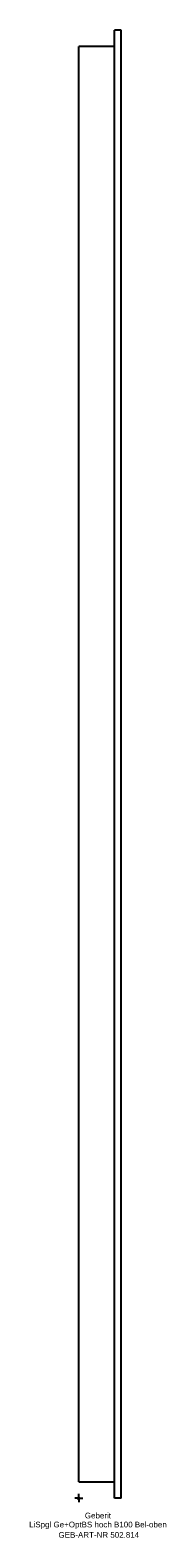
# Model space of a CAD drawing. Header units: millimetres. Extents: x -29 to 53, y -24 to 900.
import ezdxf
from ezdxf.enums import TextEntityAlignment as Align

# ---------------------------------------------------------------- set-up
doc = ezdxf.new("R2010")
doc.units = ezdxf.units.MM
doc.layers.get('0').update_dxf_attribs({"linetype": 'CONTINUOUS'})
for name, color, linetype, lineweight in [('Arbeitspunkt(DIN)', 7, 'CONTINUOUS', 25), ('GEB-ART-NR', 1, 'CONTINUOUS', 18), ('GEB-BEZUG', 2, 'CONTINUOUS', 25), ('GEB-TEXT', 5, 'CONTINUOUS', 18)]:
    doc.layers.add(name, color=color, linetype=linetype, lineweight=lineweight)
doc.layers.add('GEB-KONTUR-A', color=5, linetype='CONTINUOUS')
doc.styles.get("Standard").update_dxf_attribs({"font": 'arial.ttf'})

# ---------------------------------------------------------------- blocks, each defined once
blk = doc.blocks.new('Einfügepunkt')
at = {"layer": 'GEB-BEZUG'}
for p, q in [((-0.71, -0.71), (0.71, 0.71)), ((-0.71, 0.71), (0.71, -0.71))]:
    blk.add_line(p, q, dxfattribs=at)

msp = doc.modelspace()

# ---------------------------------------------------------------- linework, layer by layer
at = {"layer": 'Arbeitspunkt(DIN)', "ltscale": 5}
for q in [(-2.5, 0), (0, 2.5), (0, -2.5), (2.5, 0)]:
    msp.add_line((0, 0), q, dxfattribs=at)
at = {"layer": 'GEB-KONTUR-A', "ltscale": 5}
for p, q in [((22, 0), (22, 900)), ((26, 900), (22, 900)), ((26, 0), (26, 900)), ((22, 890), (0, 890)), ((0, 887), (0, 890)), ((0, 13), (0, 887)), ((0, 10), (0, 13)), ((0, 10), (22, 10)), ((26, 0), (22, 0))]:
    msp.add_line(p, q, dxfattribs=at)

# ---------------------------------------------------------------- block references
at = {"ltscale": 5}
msp.add_blockref('Einfügepunkt', (0, 0), dxfattribs=at)

# ---------------------------------------------------------------- texts
at = {"layer": 'GEB-ART-NR'}
msp.add_text('GEB-ART-NR 502.814', height=3.5, dxfattribs=at).set_placement((12.3, -24.34), align=Align.CENTER)
at = {"layer": 'GEB-TEXT'}
for s, p in [('Geberit', (11.75, -12.5)), ('LiSpgl Ge+OptBS hoch B100 Bel-oben', (11.75, -18))]:
    msp.add_text(s, height=3.5, dxfattribs=at).set_placement(p, align=Align.CENTER)

doc.saveas('drawing.dxf')
